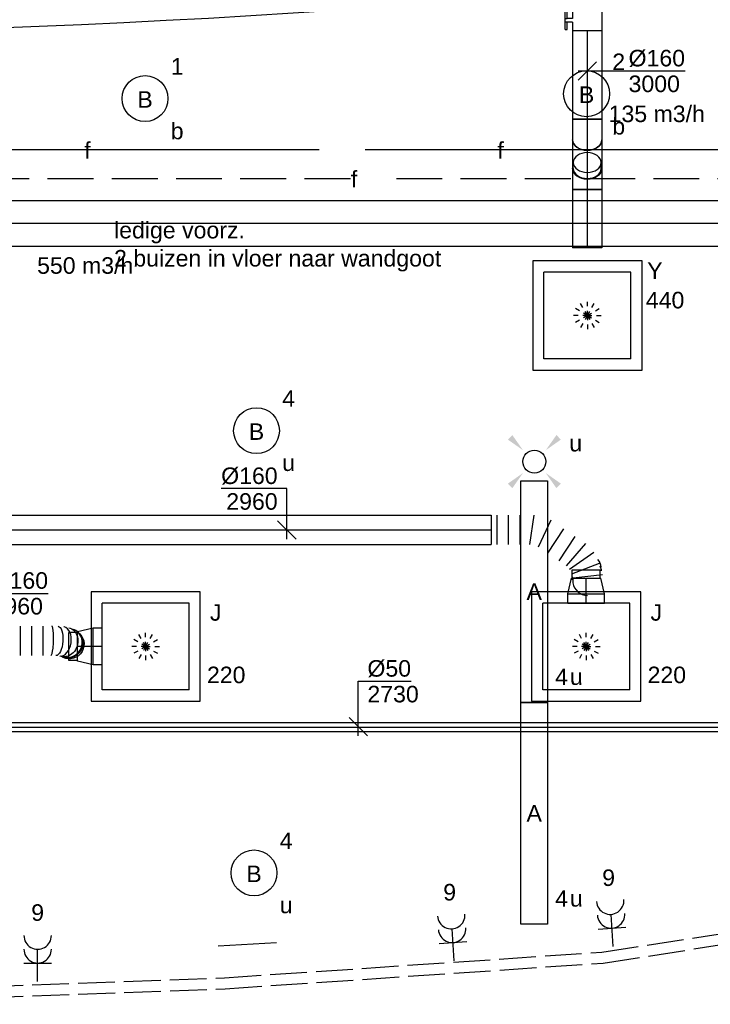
# Model space of a CAD drawing. Extents: x -257677 to 221252, y -185516 to 120782.
# Tile 106 of 171: x -38349 to -34588, y -55251 to -49890. Entities that reach past the tile are written whole.
import ezdxf
from ezdxf.enums import TextEntityAlignment as Align
from ezdxf.lldxf.tags import DXFTag

# ---------------------------------------------------------------- set-up
doc = ezdxf.new("R2010")
doc.units = 0
doc.header["$LTSCALE"] = 50
for name, pattern in [('2322140', [45, 40, -5]), ('2322203', [45, 5, -2, 5, -2, 5, -2, 5, -2, 5, -2, 5, -5]), ('AUSGEZOGEN', [0]), ('E_GOOT3', [5, 4, -1]), ('HIDDEN', [9.525, 6.35, -3.175]), ('STREEPJES', [0.1, 0.05, -0.05])]:
    doc.linetypes.add(name, pattern=pattern)
doc.layers.get('0').update_dxf_attribs({"linetype": 'CONTINUOUS'})
for name, color, linetype in [('57LB', 4, 'CONTINUOUS'), ('EL6131--_WG', 2, 'CONTINUOUS'), ('EL6222--', 3, 'CONTINUOUS'), ('EL6311--', 3, 'CONTINUOUS'), ('EL6522--', 3, 'CONTINUOUS'), ('WL524---_D', 153, 'CONTINUOUS'), ('WL524---_HARTLIJN', 8, 'CONTINUOUS'), ('WL5448--', 4, 'CONTINUOUS'), ('WL570---_RETOUR', 112, 'CONTINUOUS'), ('WL570---_RETOUR_HL', 8, 'CONTINUOUS'), ('WL570---_RETOUR_RST', 2, 'CONTINUOUS'), ('WL570---_RETOUR_RST_HL', 1, 'CONTINUOUS'), ('WL570---_TOEVOER', 3, 'CONTINUOUS'), ('WL570---_TOEVOER_HL', 8, 'CONTINUOUS'), ('WL570---_TOEVOER_RST', 2, 'CONTINUOUS'), ('WL570---_TOEVOER_RST_HL', 1, 'CONTINUOUS'), ('WM524---', 1, 'CONTINUOUS'), ('WM5448--', 1, 'CONTINUOUS'), ('WM570---_RETOUR', 1, 'CONTINUOUS'), ('WM570---_RETOUR_PR', 1, 'CONTINUOUS'), ('WM570---_RETOUR_RST_PR', 1, 'CONTINUOUS'), ('WM570---_TOEVOER', 1, 'CONTINUOUS'), ('WM570---_TOEVOER_PR', 1, 'CONTINUOUS'), ('WM570---_TOEVOER_RST_PR', 1, 'CONTINUOUS')]:
    doc.layers.add(name, color=color, linetype=linetype)
doc.styles.add('BURO-018', font='ARIAL.TTF', dxfattribs={"height": 63})
tags = doc.linetypes.add('CENTER2', pattern=[28.575, 19.05, -3.175, 3.175, -3.175]).pattern_tags.tags
tags[10:11] = [DXFTag(74, 4), DXFTag(75, 0), DXFTag(340, '0'), DXFTag(46, 1.0), DXFTag(50, 0.0), DXFTag(44, 0.0), DXFTag(45, 0.0)]
tags[8:9] = [DXFTag(74, 4), DXFTag(75, 0), DXFTag(340, '0'), DXFTag(46, 1.0), DXFTag(50, 0.0), DXFTag(44, 0.0), DXFTag(45, 0.0)]
tags[6:7] = [DXFTag(74, 4), DXFTag(75, 0), DXFTag(340, '0'), DXFTag(46, 1.0), DXFTag(50, 0.0), DXFTag(44, 0.0), DXFTag(45, 0.0)]
tags[4:5] = [DXFTag(74, 4), DXFTag(75, 0), DXFTag(340, '0'), DXFTag(46, 1.0), DXFTag(50, 0.0), DXFTag(44, 0.0), DXFTag(45, 0.0)]

# ---------------------------------------------------------------- blocks, each defined once
blk = doc.blocks.new('1115B3')
at = {"color": 0, "linetype": 'Continuous'}
blk.add_circle((0, 3.5), 2.5, dxfattribs=at)
at = {"color": 0, "linetype": 'Continuous', "style": 'BURO-018'}
for tag, p in [('E_GKAST', (0, 11.5)), ('E_GROEP', (0, 8.5)), ('E_SGROEP', (4.5, 8.5)), ('E_ARMCODE', (0, 3.5)), ('E_SLET', (4.5, 2.5))]:
    blk.add_attdef(tag, text='', height=1.8, dxfattribs=at).set_placement(p, align=Align.MIDDLE)
blk = doc.blocks.new('E001611207146')
at = {"color": 0}
for p, q in [((-12.07, -1.46), (-12.07, 1.46)), ((-12.07, 1.46), (12.07, 1.46)), ((12.07, 1.46), (12.07, -1.46)), ((12.07, -1.46), (-12.07, -1.46))]:
    blk.add_line(p, q, dxfattribs=at)
at = {"color": 0, "linetype": 'Continuous', "style": 'BURO-018'}
for tag, p in [('E_GKAST', (0, 8)), ('E_GROEP', (0, 5)), ('E_SGROEP', (4.5, 5)), ('E_ARMCODE', (0, 0)), ('E_SLET', (4.5, -3))]:
    blk.add_attdef(tag, text='', height=1.8, dxfattribs=at).set_placement(p, align=Align.MIDDLE)
blk = doc.blocks.new('E00411')
at = {"color": 0, "linetype": 'Continuous'}
blk.add_circle((0, 0), 1.25, dxfattribs=at)
for points in [[(-2.89, 2.4), (-2.4, 2.89), (-1.24, 1.24)], [(2.4, 2.89), (2.89, 2.4), (1.24, 1.24)], [(-2.4, -2.89), (-2.89, -2.4), (-1.24, -1.24)], [(2.89, -2.4), (2.4, -2.89), (1.24, -1.24)]]:
    blk.add_solid(points, dxfattribs=at)
at = {"color": 0, "linetype": 'Continuous', "style": 'BURO-018'}
for tag, p in [('E_SLET1', (0, 4.64)), ('E_GROEP', (0, 0)), ('E_GKAST', (0, 0))]:
    blk.add_attdef(tag, text='', height=1.8, dxfattribs=at).set_placement(p, align=Align.MIDDLE)
at = {"color": 0, "linetype": 'Continuous', "style": 'BURO-018', "flags": 1}
for tag in ['E_MATCODE', 'E_SGROEP']:
    blk.add_attdef(tag, text='', height=1.8, dxfattribs=at).set_placement((0, 0), align=Align.MIDDLE)
blk = doc.blocks.new('111304A')
at = {"color": 0, "linetype": 'Continuous'}
for p, q in [((0, 1), (0, 4.5)), ((-1.5, 3), (1.5, 3))]:
    blk.add_line(p, q, dxfattribs=at)
for centre in [(0, 6), (0, 4.5)]:
    blk.add_arc(centre, 1.5, 180, 0, dxfattribs=at)
at = {"color": 0, "linetype": 'Continuous', "style": 'BURO-018'}
for tag, p in [('E_GKAST', (0, 11.5)), ('E_GROEP', (0, 8.5)), ('E_SGROEP', (4.5, 8.5))]:
    blk.add_attdef(tag, text='', height=1.8, dxfattribs=at).set_placement(p, align=Align.MIDDLE)
at = {"color": 0, "linetype": 'Continuous', "style": 'BURO-018', "flags": 1}
for tag, p in [('E_VERMCODE', (13, 8.5)), ('E_MATCODE', (0, 0))]:
    blk.add_attdef(tag, text='', height=1.8, dxfattribs=at).set_placement(p, align=Align.MIDDLE)
blk = doc.blocks.new('*U795')
at = {"color": 0, "ltscale": 10}
for p, q in [((297.5, 297.5, -2757.5), (-297.5, 297.5, -2757.5)), ((-297.5, 297.5, -2757.5), (-297.5, -297.5, -2757.5)), ((297.5, -297.5, -2757.5), (297.5, 297.5, -2757.5)), ((236.5, 236.5, -2757.5), (-236.5, 236.5, -2757.5)), ((-236.5, -236.5, -2757.5), (-236.5, 236.5, -2757.5)), ((236.5, -236.5, -2757.5), (236.5, 236.5, -2757.5)), ((236.5, -236.5, -2757.5), (-236.5, -236.5, -2757.5)), ((-297.5, -297.5, -2757.5), (297.5, -297.5, -2757.5))]:
    blk.add_line(p, q, dxfattribs=at)
at = {"color": 8, "linetype": 'STREEPJES', "ltscale": 10}
for q in [(-50, 86.6, -2757.5), (0, 100, -2757.5), (50, 86.6, -2757.5), (-100, 0, -2757.5), (-86.6, 50, -2757.5), (-86.6, -50, -2757.5), (-50, -86.6, -2757.5), (86.6, 50, -2757.5), (0, -100, -2757.5), (50, -86.6, -2757.5), (86.6, -50, -2757.5), (100, 0, -2757.5)]:
    blk.add_line((0, 0, -2757.5), q, dxfattribs=at)
at = {"layer": 'WL570---_TOEVOER_RST_HL', "linetype": 'CENTER2'}
blk.add_circle((0, 0, -2757.5), 0.075, dxfattribs=at)
at = {"layer": 'WL570---_TOEVOER_RST', "color": 1, "style": 'BURO-018'}
for tag in ['MC', 'Q']:
    blk.add_attdef(tag, text='', height=90, dxfattribs=at).set_placement((0, 0), align=Align.MIDDLE)
at = {"layer": 'WM570---_TOEVOER_RST_PR', "color": 1, "style": 'BURO-018'}
blk.add_attdef('POSNR', text='', height=90, dxfattribs=at).set_placement((0, 0), align=Align.MIDDLE)
blk = doc.blocks.new('*U796')
at = {"color": 0, "ltscale": 10}
for p, q in [((297.5, 297.5, -2757.5), (-297.5, 297.5, -2757.5)), ((-297.5, 297.5, -2757.5), (-297.5, -297.5, -2757.5)), ((297.5, -297.5, -2757.5), (297.5, 297.5, -2757.5)), ((236.5, 236.5, -2757.5), (-236.5, 236.5, -2757.5)), ((-236.5, -236.5, -2757.5), (-236.5, 236.5, -2757.5)), ((236.5, -236.5, -2757.5), (236.5, 236.5, -2757.5)), ((236.5, -236.5, -2757.5), (-236.5, -236.5, -2757.5)), ((-297.5, -297.5, -2757.5), (297.5, -297.5, -2757.5))]:
    blk.add_line(p, q, dxfattribs=at)
at = {"color": 8, "linetype": 'STREEPJES', "ltscale": 10}
for q in [(-50, 86.6, -2757.5), (0, 100, -2757.5), (50, 86.6, -2757.5), (-100, 0, -2757.5), (-86.6, 50, -2757.5), (-86.6, -50, -2757.5), (-50, -86.6, -2757.5), (86.6, 50, -2757.5), (0, -100, -2757.5), (50, -86.6, -2757.5), (86.6, -50, -2757.5), (100, 0, -2757.5)]:
    blk.add_line((0, 0, -2757.5), q, dxfattribs=at)
at = {"layer": 'WL570---_RETOUR_RST_HL', "linetype": 'CENTER2'}
blk.add_circle((0, 0, -2757.5), 0.075, dxfattribs=at)
at = {"layer": 'WL570---_RETOUR_RST', "color": 1, "style": 'BURO-018'}
for tag in ['MC', 'Q']:
    blk.add_attdef(tag, text='', height=90, dxfattribs=at).set_placement((0, 0), align=Align.MIDDLE)
at = {"layer": 'WM570---_RETOUR_RST_PR', "color": 1, "style": 'BURO-018'}
blk.add_attdef('POSNR', text='', height=90, dxfattribs=at).set_placement((0, 0), align=Align.MIDDLE)
blk = doc.blocks.new('*U865')
at = {"color": 0, "ltscale": 10}
for p, q in [((-49.5, 100, -2780), (0, 100, -2780)), ((-49.5, 100, -2780), (-49.5, -100, -2780)), ((0, 100, -2780), (85.2, 80, -2780)), ((0, 100, -2780), (0, -100, -2780)), ((0, 100, -2780), (0, -100, -2780)), ((0, 100, -2780), (0, -100, -2780)), ((85.2, 80, -2780), (85.2, -80, -2780)), ((85.2, 80, -2780), (85.2, -80, -2780)), ((85.2, 76, -2780), (131.9, 76, -2780)), ((131.9, 76, -2780), (131.9, -76, -2780)), ((131.9, 76, -2780), (131.9, -76, -2780)), ((-49.5, -100, -2780), (0, -100, -2780)), ((0, -100, -2780), (85.2, -80, -2780)), ((85.2, -76, -2780), (131.9, -76, -2780))]:
    blk.add_line(p, q, dxfattribs=at)
at = {"layer": 'WL570---_TOEVOER_RST_HL', "linetype": 'CENTER2'}
for p, q in [((-49.5, 0, -2780), (0, 0, -2780)), ((0, 0, -2780), (85.2, 0, -2780))]:
    blk.add_line(p, q, dxfattribs=at)
blk.add_circle((85.2, 0, -2780), 0.075, dxfattribs=at)
at = {"layer": 'WM570---_TOEVOER_RST_PR', "color": 1, "style": 'BURO-018'}
blk.add_attdef('POSNR', text='', height=90, dxfattribs=at).set_placement((0, 0), align=Align.MIDDLE)
blk = doc.blocks.new('*U866')
at = {"color": 0, "ltscale": 10}
for p, q in [((0, 80, -2960), (0, -80, -2960)), ((31.1, 80, -2960), (31.1, -80, -2960)), ((93.2, 80, -2960), (93.2, -80, -2960)), ((155.3, 80, -2960), (155.3, -80, -2960)), ((217.4, 80, -2960), (217.4, -80, -2960)), ((279.5, 80, -2960), (279.5, -80, -2960)), ((395.3, 74.7, -2960), (392.7, 75.1, -2960))]:
    blk.add_line(p, q, dxfattribs=at)
for centre, major_axis, ratio, start_param, end_param in [((326.1, 0, -2960), (2, 80), 0.138348, 3.138202, 6.279795), ((382.3, -4.3, -2960), (-11.7, -79.2), 0.638758, 0.025948, 3.115645), ((416.7, -13, -2960), (42.1, 68.2), 0.941166, 6.079513, 6.486858), ((416.7, -13, -2960), (42.1, 68.2), 0.941166, 3.345265, 6.079513)]:
    blk.add_ellipse(centre, major_axis=major_axis, ratio=ratio, start_param=start_param, end_param=end_param, dxfattribs=at)
at = {"color": 0, "ltscale": 10, "extrusion": (0, 0, -1)}
for centre, major_axis, ratio, start_param, end_param in [((355.9, -1.5, -2960), (6.2, 79.8), 0.40429, 6.271568, 9.41316), ((403.1, -8.2, -2960), (20.8, 77.3), 0.823204, 6.221642, 9.363235), ((424.7, -20.7, -2960), (55.6, 57.5), 0.970222, 0, 3.013233), ((419.4, -15.6, -2960), (55.6, 57.5), 0.970222, 0, 2.872422)]:
    blk.add_ellipse(centre, major_axis=major_axis, ratio=ratio, start_param=start_param, end_param=end_param, dxfattribs=at)
at = {"layer": 'WM570---_TOEVOER_PR', "color": 1, "style": 'BURO-018'}
blk.add_attdef('POSNR', text='', height=90, dxfattribs=at).set_placement((0, 0), align=Align.MIDDLE)
blk = doc.blocks.new('*U870')
at = {"color": 0, "ltscale": 10}
for p, q in [((-49.5, 100, -2780), (0, 100, -2780)), ((-49.5, 100, -2780), (-49.5, -100, -2780)), ((0, 100, -2780), (85.2, 80, -2780)), ((0, 100, -2780), (0, -100, -2780)), ((0, 100, -2780), (0, -100, -2780)), ((0, 100, -2780), (0, -100, -2780)), ((85.2, 80, -2780), (85.2, -80, -2780)), ((85.2, 80, -2780), (85.2, -80, -2780)), ((85.2, 76, -2780), (131.9, 76, -2780)), ((131.9, 76, -2780), (131.9, -76, -2780)), ((131.9, 76, -2780), (131.9, -76, -2780)), ((-49.5, -100, -2780), (0, -100, -2780)), ((0, -100, -2780), (85.2, -80, -2780)), ((85.2, -76, -2780), (131.9, -76, -2780))]:
    blk.add_line(p, q, dxfattribs=at)
at = {"layer": 'WL570---_TOEVOER_RST_HL', "linetype": 'CENTER2'}
for p, q in [((-49.5, 0, -2780), (0, 0, -2780)), ((0, 0, -2780), (85.2, 0, -2780))]:
    blk.add_line(p, q, dxfattribs=at)
blk.add_circle((85.2, 0, -2780), 0.075, dxfattribs=at)
at = {"layer": 'WM570---_TOEVOER_RST_PR', "color": 1, "style": 'BURO-018'}
blk.add_attdef('POSNR', text='', height=90, dxfattribs=at).set_placement((0, 0), align=Align.MIDDLE)
blk = doc.blocks.new('*U871')
at = {"color": 0, "ltscale": 10}
for p, q in [((0, 80, -2960), (3482.8, 80, -2960)), ((0, -80, -2960), (0, 80, -2960)), ((3482.8, 80, -2960), (3482.8, -80, -2960)), ((0, -80, -2960), (3482.8, -80, -2960))]:
    blk.add_line(p, q, dxfattribs=at)
at = {"layer": 'WL570---_TOEVOER_HL', "linetype": 'CENTER2'}
blk.add_line((0, 0, -2960), (3482.8, 0, -2960), dxfattribs=at)
at = {"layer": 'WM570---_TOEVOER_PR', "color": 1, "style": 'BURO-018'}
blk.add_attdef('POSNR', text='', height=90, dxfattribs=at).set_placement((0, 0), align=Align.MIDDLE)
blk = doc.blocks.new('*U872')
at = {"color": 0, "ltscale": 10}
for p, q in [((0, 80, -2960), (0, -80, -2960)), ((31.1, 80, -2960), (31.1, -80, -2960)), ((93.4, 80, -2960), (93.4, -80, -2960)), ((155.6, 80, -2960), (155.6, -80, -2960)), ((210.3, -80, -2960), (234, 80, -2960)), ((324.4, 52.7, -2960), (255.6, -93.7, -2960)), ((394.8, 6, -2960), (306.2, -127.3, -2960)), ((456.7, -35.2, -2960), (368.2, -168.5, -2960)), ((409.9, -196.2, -2960), (514.9, -73.9, -2960)), ((559, -122.4, -2960), (427.4, -215.4, -2960)), ((439.7, -238.3, -2960), (590, -180.1, -2960)), ((443, -263.2, -2960), (438, -263.2, -2960)), ((606, -243.7, -2960), (446, -263.4, -2960))]:
    blk.add_line(p, q, dxfattribs=at)
at = {"color": 0, "ltscale": 10, "extrusion": (0, 0, -1)}
for centre, major_axis, ratio, start_param, end_param in [((519, -213.2, -2960), (52.8, 60.4), 0.992904, 0.135148, 0.714876), ((523, -262.1, -2960), (79.6, 7.8), 0.899477, 3.108355, 3.355259)]:
    blk.add_ellipse(centre, major_axis=major_axis, ratio=ratio, start_param=start_param, end_param=end_param, dxfattribs=at)
at = {"color": 0, "ltscale": 10}
for centre, major_axis, ratio, start_param, end_param in [((521, -227.5, -2960), (79.6, 7.8), 0.899477, 0.033238, 0.316708), ((525, -276.4, -2960), (-52.8, -60.4), 0.992904, 5.281136, 5.568309), ((521, -227.5, -2960), (79.6, 7.8), 0.899477, 6.249947, 6.316423), ((525, -276.4, -2960), (-52.8, -60.4), 0.992904, 5.568309, 6.998061)]:
    blk.add_ellipse(centre, major_axis=major_axis, ratio=ratio, start_param=start_param, end_param=end_param, dxfattribs=at)
at = {"layer": 'WM570---_TOEVOER_PR', "color": 1, "style": 'BURO-018'}
blk.add_attdef('POSNR', text='', height=90, dxfattribs=at).set_placement((0, 0), align=Align.MIDDLE)
blk = doc.blocks.new('*U878')
at = {"layer": 'WM570---_TOEVOER', "color": 0, "ltscale": 10}
for p, q in [((0, 225), (-357.6, 225)), ((0, -50), (0, 225)), ((50, -50), (-50, 50))]:
    blk.add_line(p, q, dxfattribs=at)
at = {"layer": 'WM570---_TOEVOER', "color": 0, "style": 'BURO-018'}
for s, p in [('%%c160', (-357.6, 250)), ('2960', (-329.7, 110))]:
    blk.add_text(s, height=90, dxfattribs=at).set_placement(p)
blk = doc.blocks.new('*U1037')
at = {"layer": 'WM570---_TOEVOER', "color": 0, "ltscale": 10}
for p, q in [((-18.6, -50), (95.9, 257.9)), ((95.9, 257.9), (453.5, 257.9)), ((34.8, -50), (-34.8, 50))]:
    blk.add_line(p, q, dxfattribs=at)
at = {"layer": 'WM570---_TOEVOER', "color": 0, "style": 'BURO-018'}
for s, p in [('%%c160', (145.9, 282.9)), ('2960', (145.9, 142.9))]:
    blk.add_text(s, height=90, dxfattribs=at).set_placement(p)
blk = doc.blocks.new('*U1045')
at = {"color": 0, "ltscale": 10}
for p, q in [((0, 25, -2750), (6155.3, 25, -2750)), ((0, -25, -2750), (0, 25, -2750)), ((0, -25, -2750), (6155.3, -25, -2750))]:
    blk.add_line(p, q, dxfattribs=at)
at = {"layer": 'WL524---_HARTLIJN', "linetype": 'CENTER2'}
blk.add_line((0, 0, -2750), (6186.3, 0, -2750), dxfattribs=at)
at = {"layer": 'WL524---_D', "color": 1, "style": 'BURO-018'}
blk.add_attdef('POSNR', text='', height=90, dxfattribs=at).set_placement((0, 0), align=Align.MIDDLE)
blk = doc.blocks.new('*U1122')
at = {"color": 0, "ltscale": 10}
for p, q in [((0, 125, -2945), (6250.3, 125, -2945)), ((0, -125, -2945), (0, 125, -2945)), ((6250.3, 125, -2945), (6250.3, -125, -2945)), ((0, -125, -2945), (6250.3, -125, -2945))]:
    blk.add_line(p, q, dxfattribs=at)
at = {"layer": 'WL570---_TOEVOER_HL', "linetype": 'CENTER2'}
blk.add_line((0, 0, -2945), (6250.3, 0, -2945), dxfattribs=at)
at = {"layer": 'WM570---_TOEVOER_PR', "color": 1, "style": 'BURO-018'}
blk.add_attdef('POSNR', text='', height=90, dxfattribs=at).set_placement((0, 0), align=Align.MIDDLE)
blk = doc.blocks.new('*U1124')
at = {"color": 0, "ltscale": 10}
for p, q in [((0, 80, -2953.1), (156.2, 80, -2953.1)), ((0, -80, -2953.1), (156.2, -80, -2953.1))]:
    blk.add_line(p, q, dxfattribs=at)
blk.add_ellipse((0, 0, -2953.1), major_axis=(0, 80), ratio=0.707107, start_param=3.141593, end_param=6.283185, dxfattribs=at)
at = {"color": 0, "ltscale": 10, "extrusion": (0, 0, -1)}
blk.add_ellipse((156.2, 0, -2953.1), major_axis=(0, 80), ratio=0.707107, start_param=0, end_param=3.141593, dxfattribs=at)
at = {"layer": 'WL570---_RETOUR_HL', "linetype": 'CENTER2'}
blk.add_line((0, 0, -2953.1), (156.2, 0, -2953.1), dxfattribs=at)
at = {"layer": 'WM570---_RETOUR_PR', "color": 1, "style": 'BURO-018'}
blk.add_attdef('POSNR', text='', height=90, dxfattribs=at).set_placement((0, 0), align=Align.MIDDLE)
blk = doc.blocks.new('*U1125')
at = {"layer": 'WM570---_RETOUR', "color": 0, "ltscale": 10}
for p, q in [((-50, -50), (50, 50)), ((-50, 0), (532.6, 0))]:
    blk.add_line(p, q, dxfattribs=at)
at = {"layer": 'WM570---_RETOUR', "color": 0, "style": 'BURO-018'}
for s, p in [('%%c160', (225.1, 25)), ('3000', (225.1, -115))]:
    blk.add_text(s, height=90, dxfattribs=at).set_placement(p)
blk = doc.blocks.new('*U1126')
at = {"color": 0, "ltscale": 10}
for p, q in [((-66.3, 80, -3000), (-45.2, 80, -3000)), ((-66.3, -80, -3000), (-66.3, 80, -3000)), ((-45.2, 80, -3000), (-4.5, 80, -3000)), ((-4.5, 80, -3000), (32, 80, -3000)), ((32, 80, -3000), (46.9, 80, -3000)), ((-66.3, -80, -3000), (-45.2, -80, -3000)), ((-45.2, -80, -3000), (-4.5, -80, -3000)), ((-4.5, -80, -3000), (32, -80, -3000)), ((32, -80, -3000), (46.9, -80, -3000))]:
    blk.add_line(p, q, dxfattribs=at)
at = {"color": 0, "ltscale": 10, "extrusion": (-1.9573e-65, -8.55285e-49, -1)}
blk.add_ellipse((46.9, 0, -3000), major_axis=(0, 80), ratio=0.707107, start_param=0, end_param=3.141593, dxfattribs=at)
at = {"layer": 'WL570---_RETOUR_HL', "linetype": 'CENTER2'}
blk.add_line((-66.3, 0, -3000), (46.9, 0, -3000), dxfattribs=at)
at = {"layer": 'WM570---_RETOUR_PR', "color": 1, "style": 'BURO-018'}
blk.add_attdef('POSNR', text='', height=90, dxfattribs=at).set_placement((0, 0), align=Align.MIDDLE)
blk = doc.blocks.new('*U1128')
at = {"color": 2, "ltscale": 10}
for p, q in [((-57.3, -80, -3000), (-57.3, 80, -3000)), ((-57.3, 80, -3000), (57.2, 80, -3000)), ((57.2, 80, -3000), (57.2, -80, -3000)), ((-57.3, -80, -3000), (-9.5, -80, -3000)), ((-9.5, -80, -3000), (-9.5, -109.3, -3000)), ((9.5, -80, -3000), (9.5, -120, -3000)), ((9.5, -80, -3000), (57.2, -80, -3000)), ((-50.2, -109.3, -3000), (-50.2, -120, -3000)), ((-48.9, -109.3, -3000), (-50.2, -109.3, -3000)), ((-50.2, -120, -3000), (-48.9, -120, -3000)), ((-7.5, -109.3, -3000), (-48.9, -109.3, -3000)), ((-48.9, -120, -3000), (-48.9, -109.3, -3000)), ((-7.5, -120, -3000), (-48.9, -120, -3000)), ((-7.5, -109.3, -3000), (-7.5, -120, -3000)), ((9.5, -120, -3000), (-7.5, -120, -3000)), ((50.2, -109.3, -3000), (9.5, -109.3, -3000)), ((50.2, -120, -3000), (9.5, -120, -3000)), ((50.2, -120, -3000), (50.2, -109.3, -3000))]:
    blk.add_line(p, q, dxfattribs=at)
blk.add_spline([(-9.5, -80, -3000), (-9.3, -80, -3000), (-9.1, -79.9, -3000), (-8.8, -79.9, -3000), (-8.3, -79.9, -3000), (-7.8, -79.8, -3000), (-7.2, -79.8, -3000), (-6.6, -79.7, -3000), (-5.8, -79.6, -3000), (-5, -79.6, -3000), (-4.2, -79.5, -3000), (-3.3, -79.5, -3000), (-2.4, -79.5, -3000), (-1.4, -79.4, -3000), (-0.5, -79.4, -3000), (0.5, -79.4, -3000), (1.4, -79.4, -3000), (2.4, -79.5, -3000), (3.3, -79.5, -3000), (4.2, -79.5, -3000), (5, -79.6, -3000), (5.8, -79.6, -3000), (6.6, -79.7, -3000), (7.2, -79.8, -3000), (7.8, -79.8, -3000), (8.3, -79.9, -3000), (8.8, -79.9, -3000), (9.1, -79.9, -3000), (9.3, -80, -3000), (9.5, -80, -3000), (9.5, -80, -3000)], degree=3, dxfattribs=at)
at = {"layer": 'WL570---_RETOUR', "color": 1, "style": 'BURO-018'}
blk.add_attdef('I', text='', height=90, dxfattribs=at).set_placement((0, 0), align=Align.MIDDLE)
at = {"layer": 'WM570---_RETOUR_PR', "color": 1, "style": 'BURO-018'}
blk.add_attdef('POSNR', text='', height=90, dxfattribs=at).set_placement((0, 0), align=Align.MIDDLE)
blk = doc.blocks.new('*U1129')
at = {"color": 0, "ltscale": 10}
for p, q in [((0, 80, -3000), (480.7, 80, -3000)), ((480.7, 80, -3000), (480.7, -80, -3000)), ((0, -80, -3000), (480.7, -80, -3000))]:
    blk.add_line(p, q, dxfattribs=at)
at = {"layer": 'WL570---_RETOUR_HL', "linetype": 'CENTER2'}
blk.add_line((0, 0, -3000), (480.7, 0, -3000), dxfattribs=at)
at = {"layer": 'WM570---_RETOUR_PR', "color": 1, "style": 'BURO-018'}
blk.add_attdef('POSNR', text='', height=90, dxfattribs=at).set_placement((0, 0), align=Align.MIDDLE)
blk = doc.blocks.new('*U1130')
at = {"color": 0, "ltscale": 10}
for p, q in [((-46.9, 76, -2750), (-79.9, 76, -2750)), ((-46.9, 80, -2750), (-32, 80, -2750)), ((-32, 80, -2750), (4.5, 80, -2750)), ((4.5, 80, -2750), (45.2, 80, -2750)), ((45.2, 80, -2750), (66.3, 80, -2750)), ((66.3, 80, -2750), (66.3, -80, -2750)), ((-46.9, -76, -2750), (-79.9, -76, -2750)), ((-46.9, -80, -2750), (-32, -80, -2750)), ((-32, -80, -2750), (4.5, -80, -2750)), ((4.5, -80, -2750), (45.2, -80, -2750)), ((45.2, -80, -2750), (66.3, -80, -2750))]:
    blk.add_line(p, q, dxfattribs=at)
for centre, major_axis, start_param, end_param in [((-79.9, 0, -2750), (0, 76), 3.141593, 9.421636), ((-46.9, 0, -2750), (0, 80), 0, 0.31756), ((-46.9, 0, -2750), (0, 80), 3.141593, 6.283185), ((-46.9, 0, -2750), (0, 76), 3.141593, 6.283185), ((-46.9, 0, -2750), (0, 80), 2.824032, 3.141593)]:
    blk.add_ellipse(centre, major_axis=major_axis, ratio=0.707107, start_param=start_param, end_param=end_param, dxfattribs=at)
at = {"layer": 'WL570---_RETOUR_HL', "linetype": 'CENTER2'}
blk.add_line((-46.9, 0, -2750), (66.3, 0, -2750), dxfattribs=at)
at = {"layer": 'WM570---_RETOUR_PR', "color": 1, "style": 'BURO-018'}
blk.add_attdef('POSNR', text='', height=90, dxfattribs=at).set_placement((0, 0), align=Align.MIDDLE)
blk = doc.blocks.new('*U1131')
at = {"color": 0, "ltscale": 10}
for p, q in [((0, 80, -2750), (317.9, 80, -2750)), ((0, -80, -2750), (0, 80, -2750)), ((317.9, 80, -2750), (317.9, -80, -2750)), ((0, -80, -2750), (317.9, -80, -2750))]:
    blk.add_line(p, q, dxfattribs=at)
at = {"layer": 'WL570---_RETOUR_HL', "linetype": 'CENTER2'}
blk.add_line((0, 0, -2750), (317.9, 0, -2750), dxfattribs=at)
at = {"layer": 'WM570---_RETOUR_PR', "color": 1, "style": 'BURO-018'}
blk.add_attdef('POSNR', text='', height=90, dxfattribs=at).set_placement((0, 0), align=Align.MIDDLE)
blk = doc.blocks.new('2322203-3')
at = {"layer": 'WM5448--', "color": 0, "style": 'BURO-018'}
blk.add_text('f', height=90, dxfattribs=at).set_placement((-36528.2, -50756.5, 2900), align=Align.MIDDLE)
blk = doc.blocks.new('2322140-3')
at = {"layer": 'WM5448--', "color": 0, "style": 'BURO-018'}
for p in [(-37979.9, -50599, 2900), (-35729.9, -50599, 2900)]:
    blk.add_text('f', height=90, rotation=360, dxfattribs=at).set_placement(p, align=Align.MIDDLE)

msp = doc.modelspace()

# ---------------------------------------------------------------- linework, layer by layer
at = {"layer": '57LB', "color": 1, "linetype": 'HIDDEN'}
msp.add_line((-37267.76908, -54933.17915), (-36852.7532, -54910.09367), dxfattribs=at)
at = {"layer": 'EL6131--_WG', "linetype": 'E_GOOT3'}
for p, q in [((-35178.22388, -54967.38674, 3000), (-33561.38684, -54715.75249, 3000)), ((-35171.57248, -55027.07386, 3000), (-33552.1599, -54775.03878, 3000)), ((-37234.02219, -55106.49845, 3000), (-35178.22388, -54967.38674, 3000)), ((-37230.88659, -55166.42348, 3000), (-35171.57248, -55027.07386, 3000)), ((-39530.14769, -55191.47252, 3000), (-37234.02219, -55106.49845, 3000)), ((-39529.03784, -55251.47252, 3000), (-37230.88659, -55166.42348, 3000))]:
    msp.add_line(p, q, dxfattribs=at)
at = {"layer": 'WL5448--', "linetype": '2322140'}
msp.add_line((-34467.94677, -50598.99349, 2900), (-48241.83483, -50598.99349, 2900), dxfattribs=at)
at = {"layer": 'WL5448--', "linetype": '2322203'}
msp.add_line((-34297.64241, -50756.53073, 2900), (-48258.66505, -50756.53073, 2900), dxfattribs=at)
at = {"layer": 'WL570---_RETOUR'}
msp.add_arc((-40551.4361, 6984.1598), 56957.02891, 260.489105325, 275.342000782, dxfattribs=at)
at = {"layer": 'WM524---'}
for p, q in [((-36505.31145, -53492.42274, 2750), (-36217.6648, -53492.42274, 2750)), ((-36505.31145, -53788.99699, 2750), (-36505.31145, -53492.42274, 2750)), ((-36455.34407, -53788.99699, 2750), (-36555.27884, -53688.99699, 2750))]:
    msp.add_line(p, q, dxfattribs=at)

# ---------------------------------------------------------------- block references
at = {"layer": 'EL6222--'}
ref = msp.add_blockref('111304A', (-35112.7723, -54986.09135), dxfattribs=dict(at, xscale=50, yscale=50, zscale=50, rotation=3.871199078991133))
ref.add_attrib('E_GROEP', '9', dxfattribs={"layer": '0', "color": 1, "linetype": 'Continuous', "height": 90, "style": 'BURO-018'}).set_placement((-35141.46565, -54562.06106), align=Align.MIDDLE)
ref = msp.add_blockref('111304A', (-35978.74335, -55065.02134), dxfattribs=dict(at, xscale=49.99999999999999, yscale=49.99999999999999, zscale=49.99999999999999, rotation=3.871249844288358))
ref.add_attrib('E_GROEP', '9', dxfattribs={"layer": '0', "color": 1, "linetype": 'Continuous', "height": 90, "style": 'BURO-018'}).set_placement((-36007.43708, -54640.99107), align=Align.MIDDLE)
ref = msp.add_blockref('111304A', (-38251.58818, -55176.80628), dxfattribs=dict(at, xscale=50, yscale=50, zscale=50, rotation=8.337630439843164e-05))
ref.add_attrib('E_GROEP', '9', dxfattribs={"layer": '0', "color": 1, "linetype": 'Continuous', "height": 90, "style": 'BURO-018'}).set_placement((-38251.5888, -54751.80628), align=Align.MIDDLE)
at = {"layer": 'EL6311--', "linetype": 'AUSGEZOGEN'}
ref = msp.add_blockref('1115B3', (-35261.4311, -50468.95924), dxfattribs=dict(at, xscale=50, yscale=50, zscale=50))
ref.add_attrib('E_ARMCODE', 'B', dxfattribs={"layer": '0', "color": 1, "linetype": 'Continuous', "height": 90, "style": 'BURO-018'}).set_placement((-35261.4311, -50298.95923), align=Align.MIDDLE)
ref.add_attrib('E_SLET', 'b', dxfattribs={"layer": '0', "color": 1, "linetype": 'Continuous', "height": 90, "style": 'BURO-018'}).set_placement((-35086.4311, -50468.95924), align=Align.MIDDLE)
ref.add_attrib('E_GROEP', '2', dxfattribs={"layer": '0', "color": 1, "linetype": 'Continuous', "height": 90, "style": 'BURO-018'}).set_placement((-35086.4311, -50118.95924), align=Align.MIDDLE)
ref = msp.add_blockref('1115B3', (-37666.59136, -50494.756), dxfattribs=dict(at, xscale=50, yscale=50, zscale=50))
ref.add_attrib('E_ARMCODE', 'B', dxfattribs={"layer": '0', "color": 1, "linetype": 'Continuous', "height": 90, "style": 'BURO-018'}).set_placement((-37666.59136, -50324.75599), align=Align.MIDDLE)
ref.add_attrib('E_SLET', 'b', dxfattribs={"layer": '0', "color": 1, "linetype": 'Continuous', "height": 90, "style": 'BURO-018'}).set_placement((-37491.59136, -50494.756), align=Align.MIDDLE)
ref.add_attrib('E_GROEP', '1', dxfattribs={"layer": '0', "color": 1, "linetype": 'Continuous', "height": 90, "style": 'BURO-018'}).set_placement((-37491.59136, -50144.756), align=Align.MIDDLE)
ref = msp.add_blockref('1115B3', (-37059.48551, -52303.15093), dxfattribs=dict(at, xscale=50, yscale=50, zscale=50))
ref.add_attrib('E_ARMCODE', 'B', dxfattribs={"layer": '0', "color": 1, "linetype": 'Continuous', "height": 90, "style": 'BURO-018'}).set_placement((-37059.48551, -52133.15092), align=Align.MIDDLE)
ref.add_attrib('E_SLET', 'u', dxfattribs={"layer": '0', "color": 1, "linetype": 'Continuous', "height": 90, "style": 'BURO-018'}).set_placement((-36884.48551, -52303.15093), align=Align.MIDDLE)
ref.add_attrib('E_GROEP', '4', dxfattribs={"layer": '0', "color": 1, "linetype": 'Continuous', "height": 90, "style": 'BURO-018'}).set_placement((-36884.48551, -51953.15093), align=Align.MIDDLE)
ref = msp.add_blockref('E00411', (-35545.86341, -52296.57383), dxfattribs=dict(at, xscale=50, yscale=50, zscale=50))
ref.add_attrib('E_SLET1', 'u', dxfattribs={"layer": '0', "color": 1, "linetype": 'Continuous', "height": 90, "style": 'BURO-018'}).set_placement((-35320.86341, -52196.57383), align=Align.MIDDLE)
at = {"layer": 'EL6311--'}
ref = msp.add_blockref('E001611207146', (-35546.76516, -53004.79687), dxfattribs=dict(at, xscale=50, yscale=50, zscale=50, rotation=270))
ref.add_attrib('E_ARMCODE', 'A', dxfattribs={"layer": '0', "color": 1, "linetype": 'Continuous', "height": 90, "style": 'BURO-018'}).set_placement((-35546.76516, -53004.79687), align=Align.MIDDLE)
ref.add_attrib('E_SLET', 'u', dxfattribs={"layer": '0', "color": 1, "linetype": 'Continuous', "height": 90, "style": 'BURO-018'}).set_placement((-35317.28686, -53468.17406), align=Align.MIDDLE)
ref.add_attrib('E_GROEP', '4', dxfattribs={"layer": '0', "color": 1, "linetype": 'Continuous', "height": 90, "style": 'BURO-018'}).set_placement((-35397.95902, -53468.71178), align=Align.MIDDLE)
ref = msp.add_blockref('E001611207146', (-35546.76516, -54211.79687), dxfattribs=dict(at, xscale=50, yscale=50, zscale=50, rotation=270))
ref.add_attrib('E_ARMCODE', 'A', dxfattribs={"layer": '0', "color": 1, "linetype": 'Continuous', "height": 90, "style": 'BURO-018'}).set_placement((-35546.76516, -54211.79687), align=Align.MIDDLE)
ref.add_attrib('E_SLET', 'u', dxfattribs={"layer": '0', "color": 1, "linetype": 'Continuous', "height": 90, "style": 'BURO-018'}).set_placement((-35317.28686, -54675.17406), align=Align.MIDDLE)
ref.add_attrib('E_GROEP', '4', dxfattribs={"layer": '0', "color": 1, "linetype": 'Continuous', "height": 90, "style": 'BURO-018'}).set_placement((-35397.95902, -54675.71178), align=Align.MIDDLE)
at = {"layer": 'EL6311--', "linetype": 'AUSGEZOGEN'}
ref = msp.add_blockref('1115B3', (-37073.09224, -54711.12234), dxfattribs=dict(at, xscale=50, yscale=50, zscale=50))
ref.add_attrib('E_ARMCODE', 'B', dxfattribs={"layer": '0', "color": 1, "linetype": 'Continuous', "height": 90, "style": 'BURO-018'}).set_placement((-37073.09224, -54541.12233), align=Align.MIDDLE)
ref.add_attrib('E_SLET', 'u', dxfattribs={"layer": '0', "color": 1, "linetype": 'Continuous', "height": 90, "style": 'BURO-018'}).set_placement((-36898.09224, -54711.12234), align=Align.MIDDLE)
ref.add_attrib('E_GROEP', '4', dxfattribs={"layer": '0', "color": 1, "linetype": 'Continuous', "height": 90, "style": 'BURO-018'}).set_placement((-36898.09224, -54361.12234), align=Align.MIDDLE)
at = {"layer": 'WL524---_D'}
msp.add_blockref('*U1045', (-39252.98816, -53741.74608, 2750), dxfattribs=at)
at = {"layer": 'WL570---_RETOUR', "rotation": 270}
for name, p in [('*U1128', (-35257.8342, -49893.64568, 3000)), ('*U1129', (-35257.8342, -49950.89568, 3000)), ('*U1126', (-35257.8342, -50497.91543, 3000)), ('*U1124', (-35257.8342, -50544.79661, 2953.11882)), ('*U1130', (-35257.8342, -50747.91543, 2750)), ('*U1131', (-35257.8342, -50814.21543, 2750))]:
    msp.add_blockref(name, p, dxfattribs=at)
at = {"layer": 'WL570---_RETOUR_RST'}
ref = msp.add_blockref('*U796', (-35257.11556, -51500.90274, 2757.5), dxfattribs=at)
ref.add_attrib('Q', '440', dxfattribs={"color": 1, "height": 90, "style": 'BURO-018'}).set_placement((-34833.8369, -51417.19069), align=Align.MIDDLE)
ref.add_attrib('MC', 'Y', dxfattribs={"color": 1, "height": 90, "style": 'BURO-018'}).set_placement((-34889.52923, -51256.40677), align=Align.MIDDLE)
at = {"layer": 'WL570---_TOEVOER'}
for name, p in [('*U1122', (-40303.92187, -50999.12864, 2945)), ('*U871', (-39264.09283, -52668.54224, 2960)), ('*U872', (-35781.32376, -52668.54224, 2960)), ('*U866', (-38502.36742, -53271.67994, 2960))]:
    msp.add_blockref(name, p, dxfattribs=at)
at = {"layer": 'WL570---_TOEVOER_RST'}
for name, p, rotation in [('*U870', (-35263.30696, -53016.93535, 2780), 90), ('*U865', (-37949.30696, -53302.93535, 2780), 180)]:
    msp.add_blockref(name, p, dxfattribs=dict(at, rotation=rotation))
ref = msp.add_blockref('*U795', (-37663.30696, -53302.93535, 2757.5), dxfattribs=at)
ref.add_attrib('Q', '220', dxfattribs={"color": 1, "height": 90, "style": 'BURO-018'}).set_placement((-37224.47953, -53457.83895), align=Align.MIDDLE)
ref.add_attrib('MC', 'J', dxfattribs={"color": 1, "height": 90, "style": 'BURO-018'}).set_placement((-37281.75531, -53118.49339), align=Align.MIDDLE)
ref = msp.add_blockref('*U795', (-35263.30696, -53302.93535, 2757.5), dxfattribs=at)
ref.add_attrib('Q', '220', dxfattribs={"color": 1, "height": 90, "style": 'BURO-018'}).set_placement((-34824.47953, -53457.83895), align=Align.MIDDLE)
ref.add_attrib('MC', 'J', dxfattribs={"color": 1, "height": 90, "style": 'BURO-018'}).set_placement((-34881.75531, -53118.49339), align=Align.MIDDLE)
at = {"layer": 'WM5448--'}
for name in ['2322203-3', '2322140-3']:
    msp.add_blockref(name, (0, 0), dxfattribs=at)
at = {"layer": 'WM570---_RETOUR'}
msp.add_blockref('*U1125', (-35257.8342, -50169.52421, 3000), dxfattribs=at)
at = {"layer": 'WM570---_TOEVOER'}
for name, p in [('*U878', (-36894.28561, -52668.54224, 2960)), ('*U1037', (-38648.37476, -53271.67994, 2960))]:
    msp.add_blockref(name, p, dxfattribs=at)

# ---------------------------------------------------------------- texts
at = {"layer": 'EL6522--', "color": 1, "style": 'BURO-018'}
for s, p in [('ledige voorz.', (-37835.42155, -51081.13956)), ('2 buizen in vloer naar wandgoot', (-37835.42155, -51234.27291))]:
    msp.add_text(s, height=90, dxfattribs=at).set_placement(p)
at = {"layer": 'WM524---', "style": 'BURO-018'}
for s, p in [('%%c50', (-36455.31145, -53467.42274, 2750)), ('2730', (-36455.31145, -53607.42274, 2750))]:
    msp.add_text(s, height=90, dxfattribs=at).set_placement(p)
at = {"layer": 'WM570---_TOEVOER', "style": 'BURO-018'}
for s, p in [('135 m3/h', (-35141.30144, -50448.00573, -2700)), ('550 m3/h', (-38254.61535, -51273.84229, -2700))]:
    msp.add_text(s, height=90, dxfattribs=at).set_placement(p)

doc.saveas('drawing.dxf')
